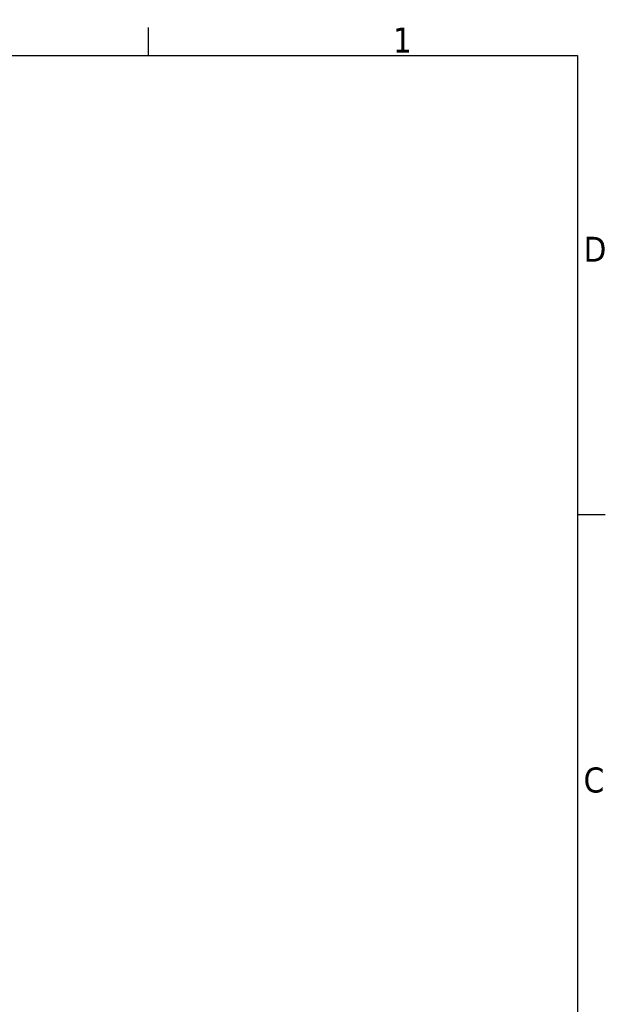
# Model space of a CAD drawing. Header units: millimetres. Extents: x 0 to 420, y 0 to 297.
# Tile 18 of 18: x 332 to 414, y 154 to 292. Entities that reach past the tile are written whole.
import ezdxf

# ---------------------------------------------------------------- set-up
doc = ezdxf.new("R2010")
doc.units = ezdxf.units.MM
doc.layers.get('0').update_dxf_attribs({"lineweight": 25})
doc.layers.add('Geometria schizzo (ISO)', color=7, linetype='Continuous', lineweight=25)
doc.layers.add('Simbolo (ISO)', color=7, linetype='Continuous', lineweight=25)
doc.styles.add('DEFAULT-ISO', font='TAHOMA.TTF')

# ---------------------------------------------------------------- blocks, each defined once
blk = doc.blocks.new('Bordi Default Border')
at = {"layer": 'Geometria schizzo (ISO)'}
for p, q in [((350, 287), (350, 290.9)), ((410, 222.75), (413.9, 222.75))]:
    blk.add_line(p, q, dxfattribs=at)
at = {"layer": 'Geometria schizzo (ISO)', "flags": 128}
blk.add_lwpolyline([(10, 10), (10, 287), (410, 287), (410, 10), (10, 10)], dxfattribs=at)
at = {"layer": 'Simbolo (ISO)', "char_height": 3.5, "attachment_point": 7, "style": 'DEFAULT-ISO'}
for s, insert in [('1', (384.21, 287.4)), ('D', (410.87, 258.13)), ('C', (410.86, 183.81))]:
    blk.add_mtext(s, dxfattribs=dict(at, insert=insert))

msp = doc.modelspace()

# ---------------------------------------------------------------- block references
msp.add_blockref('Bordi Default Border', (0, 0))

doc.saveas('drawing.dxf')
